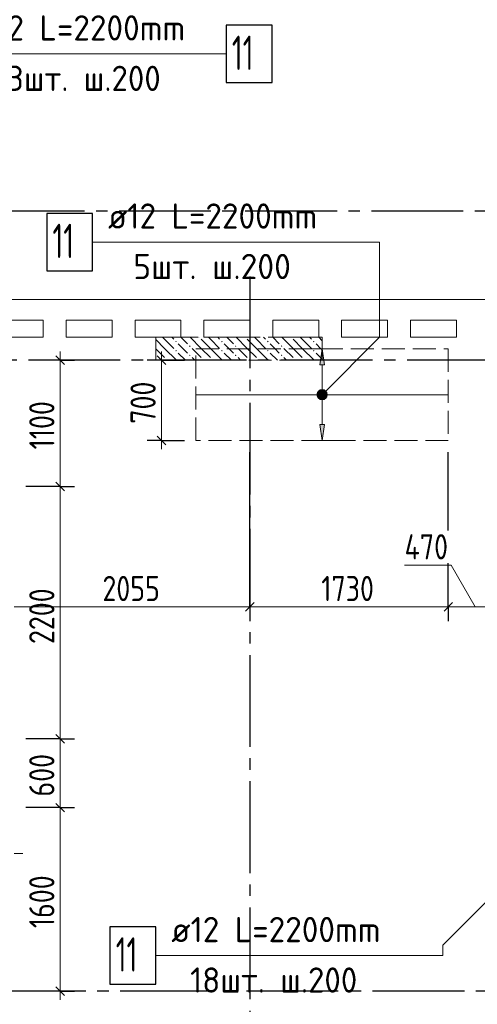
# Model space of a CAD drawing. Header units: millimetres. Extents: x 0 to 61017, y 0 to 42000.
# Tile 16 of 30: x 22934 to 26922, y 28686 to 37269. Entities that reach past the tile are written whole.
import ezdxf

# ---------------------------------------------------------------- set-up
doc = ezdxf.new("R2010")
doc.units = ezdxf.units.MM
doc.linetypes.add('______2', pattern=[270, 200, -70])
doc.linetypes.add('______5', pattern=[1100, 800, -100, 100, -100])
for name, color, linetype, lineweight in [('Standard', 7, 'Continuous', 25), ('ДОП Верх по Х', 7, 'Continuous', 25), ('ЖБ Пилон', 180, 'Continuous', 25), ('Оси', 40, '______5', 18), ('Позиционная метка номер позиции', 7, 'Continuous', 13), ('Примечания', 7, 'Continuous', 25)]:
    doc.layers.add(name, color=color, linetype=linetype, lineweight=lineweight)
doc.layers.add('ЖБ Перекрытие верхний уровень', color=7, linetype='Continuous', lineweight=25, true_color=0xe0e0ff)
doc.styles.add('GOST 2.304-81', font='txt')
doc.styles.add('ISOCPEUR', font='txt')

msp = doc.modelspace()

# ---------------------------------------------------------------- hatches: boundary and pattern name
at = {"layer": 'ДОП Верх по Х', "linetype": 'Continuous', "lineweight": 13, "transparency": 33554687}
for points in [[(25590, 34260), (25570, 34400), (25550, 34260)], [(25532.5, 34000), (25607.5, 34000), (25602.3, 34018.8)], [(25532.5, 34000), (25602.3, 34018.8), (25537.8, 34018.8)], [(25537.8, 33981.3), (25607.5, 34000), (25532.5, 34000)], [(25537.8, 34018.8), (25602.3, 34018.8), (25588.8, 34032.3)], [(25537.8, 34018.8), (25588.8, 34032.3), (25551.2, 34032.3)], [(25537.8, 33981.3), (25602.3, 33981.3), (25607.5, 34000)], [(25551.2, 34032.3), (25588.8, 34032.3), (25570, 34037.5)], [(25551.2, 33967.8), (25602.3, 33981.3), (25537.8, 33981.3)], [(25551.2, 33967.8), (25588.8, 33967.8), (25602.3, 33981.3)], [(25588.8, 33967.8), (25551.2, 33967.8), (25570, 33962.5)]]:
    msp.add_hatch(color=7, dxfattribs=at).paths.add_polyline_path(points)
msp.add_hatch(color=7, dxfattribs=at).paths.add_polyline_path([(25590, 33740), (25570, 33600), (25550, 33740)], flags=16)
at = {"layer": 'ЖБ Пилон', "linetype": 'Continuous', "lineweight": 18, "transparency": 33554687}
for points in [[(24290.5, 34463.1), (24297, 34469.6), (24303.4, 34463.1), (24297, 34456.6)], [(24410.4, 34423.1), (24416.9, 34429.6), (24423.4, 34423.1), (24416.9, 34416.6)], [(24500.3, 34500), (24497, 34496.6), (24493.6, 34500)], [(24690.5, 34463.1), (24697, 34469.6), (24703.4, 34463.1), (24697, 34456.6)], [(24810.4, 34423.1), (24816.9, 34429.6), (24823.4, 34423.1), (24816.9, 34416.6)], [(24900.3, 34500), (24897, 34496.6), (24893.6, 34500)], [(25090.5, 34463.1), (25097, 34469.6), (25103.4, 34463.1), (25097, 34456.6)], [(25210.4, 34423.1), (25216.9, 34429.6), (25223.4, 34423.1), (25216.9, 34416.6)], [(25300.3, 34500), (25297, 34496.6), (25293.6, 34500)], [(25490.5, 34463.1), (25497, 34469.6), (25503.4, 34463.1), (25497, 34456.6)], [(24290.5, 34383.1), (24297, 34389.6), (24303.4, 34383.1), (24297, 34376.6)], [(24410.4, 34343.1), (24416.9, 34349.6), (24423.4, 34343.1), (24416.9, 34336.6)], [(24690.5, 34383.1), (24697, 34389.6), (24703.4, 34383.1), (24697, 34376.6)], [(24810.4, 34343.1), (24816.9, 34349.6), (24823.4, 34343.1), (24816.9, 34336.6)], [(25090.5, 34383.1), (25097, 34389.6), (25103.4, 34383.1), (25097, 34376.6)], [(25210.4, 34343.1), (25216.9, 34349.6), (25223.4, 34343.1), (25216.9, 34336.6)], [(25490.5, 34383.1), (25497, 34389.6), (25503.4, 34383.1), (25497, 34376.6)], [(24130.5, 34303.1), (24137, 34309.6), (24143.5, 34303.1), (24140.3, 34300), (24133.6, 34300)], [(24210.4, 34303.1), (24216.9, 34309.6), (24223.4, 34303.1), (24220.3, 34300), (24213.6, 34300)], [(24530.5, 34303.1), (24537, 34309.6), (24543.5, 34303.1), (24540.3, 34300), (24533.6, 34300)], [(24610.4, 34303.1), (24616.9, 34309.6), (24623.4, 34303.1), (24620.3, 34300), (24613.6, 34300)], [(24930.5, 34303.1), (24937, 34309.6), (24943.5, 34303.1), (24940.3, 34300), (24933.6, 34300)], [(25010.4, 34303.1), (25016.9, 34309.6), (25023.4, 34303.1), (25020.3, 34300), (25013.6, 34300)], [(25330.5, 34303.1), (25337, 34309.6), (25343.5, 34303.1), (25340.3, 34300), (25333.6, 34300)], [(25410.4, 34303.1), (25416.9, 34309.6), (25423.4, 34303.1), (25420.3, 34300), (25413.6, 34300)]]:
    msp.add_hatch(color=7, dxfattribs=at).paths.add_polyline_path(points, flags=16)
at = {"layer": 'Позиционная метка номер позиции', "linetype": 'Continuous', "lineweight": 13, "transparency": 33554687}
for points in [[(25526.7, 34011.5), (25601.8, 33968.2), (25538.2, 34031.8)], [(25526.7, 33988.5), (25581.4, 33956.7), (25526.7, 34011.5)], [(25526.7, 34011.5), (25581.4, 33956.7), (25601.8, 33968.2)], [(25538.2, 34031.8), (25613.3, 33988.5), (25558.5, 34043.3)], [(25538.2, 34031.8), (25601.8, 33968.2), (25613.3, 33988.5)], [(25558.5, 34043.3), (25613.3, 33988.5), (25613.3, 34011.5)], [(25558.5, 34043.3), (25613.3, 34011.5), (25581.4, 34043.3)], [(25581.4, 34043.3), (25613.3, 34011.5), (25601.8, 34031.8)], [(25558.5, 33956.7), (25526.7, 33988.5), (25538.2, 33968.2)], [(25526.7, 33988.5), (25558.5, 33956.7), (25581.4, 33956.7)]]:
    msp.add_hatch(color=7, dxfattribs=at).paths.add_polyline_path(points)

# ---------------------------------------------------------------- linework, layer by layer
at = {"layer": 'Standard', "color": 7, "linetype": 'Continuous', "lineweight": 25, "transparency": 33554687}
for p, q in [((23249.5, 34337.5), (23324.5, 34262.5)), ((24132.5, 34337.5), (24207.5, 34262.5)), ((24132.5, 33637.5), (24207.5, 33562.5)), ((23249.5, 33237.5), (23324.5, 33162.5)), ((24902.5, 32112.5), (24977.5, 32187.5)), ((26632.5, 32112.5), (26707.5, 32187.5)), ((23249.5, 31037.5), (23324.5, 30962.5)), ((23249.5, 30437.5), (23324.5, 30362.5)), ((23249.5, 28837.5), (23324.5, 28762.5))]:
    msp.add_line(p, q, dxfattribs=at)
at = {"layer": 'Standard', "color": 7, "linetype": 'Continuous', "lineweight": 13, "transparency": 33554687}
for p, q in [((23287, 34300), (23287, 34375)), ((24170, 34300), (24170, 34375)), ((24170, 33600), (24170, 33525)), ((23287, 33200), (23287, 31000)), ((26695.2, 32513.7), (26288.6, 32513.7)), ((26905, 32150), (26695.2, 32513.7)), ((22887, 32150), (24940, 32150)), ((24940, 32150), (26670, 32150)), ((26670, 32150), (27140, 32150)), ((23287, 31000), (23287, 30400)), ((23287, 30400), (23287, 28800)), ((22887, 30000), (22962, 30000)), ((23287, 28800), (23287, 28725))]:
    msp.add_line(p, q, dxfattribs=at)
at = {"layer": 'Standard', "color": 251, "linetype": 'Continuous', "lineweight": -3, "true_color": 0x656565, "transparency": 33554687}
for p, q in [((23287, 34300), (23162, 34300)), ((23287, 34300), (23412, 34300)), ((23287, 34300), (23287, 34300)), ((24170, 34300), (24045, 34300)), ((24170, 34300), (24295, 34300)), ((24170, 34300), (24370, 34300)), ((24170, 33600), (24045, 33600)), ((24170, 33600), (24295, 33600)), ((24170, 33600), (24370, 33600)), ((23287, 33200), (23162, 33200)), ((23287, 33200), (23412, 33200)), ((24940, 32150), (24940, 32275)), ((26670, 32150), (26670, 32275)), ((24940, 32150), (24940, 32025)), ((26670, 32150), (26670, 32025)), ((23287, 31000), (23162, 31000)), ((23287, 31000), (23412, 31000)), ((23287, 30400), (23162, 30400)), ((23287, 30400), (23412, 30400)), ((23287, 28800), (23162, 28800)), ((23287, 28800), (23412, 28800)), ((23287, 28800), (23287, 28800))]:
    msp.add_line(p, q, dxfattribs=at)
at = {"layer": 'Standard', "color": 7, "linetype": 'Continuous', "lineweight": 13, "transparency": 33554687}
for points in [[(23287, 34300), (23287, 33422.5), (23287, 33422.5), (23287, 33200)], [(24170, 34300), (24170, 33645.9), (24170, 33645.9), (24170, 33600)]]:
    msp.add_lwpolyline(points, dxfattribs=at)
at = {"layer": 'Standard', "color": 251, "linetype": 'Continuous', "lineweight": -3, "true_color": 0x656565, "transparency": 33554687}
for points in [[(24940, 32150), (24940, 32167), (24940, 32167), (24940, 32167), (24940, 32167), (24940, 32167), (24940, 32167), (24940, 32167), (24940, 32167), (24940, 32304.3), (24940, 32304.3), (24940, 32418.6), (24940, 32418.6), (24940, 32942.8), (24940, 32942.8), (24940, 33500)], [(26670, 32815.6), (26670, 33397.5), (26670, 33397.5), (26670, 33500)], [(23287, 33200), (23270, 33200), (23270, 33200), (23270, 33200), (23270, 33200), (23270, 33200), (23270, 33200), (22987, 33200)], [(26670, 32150), (26670, 32167), (26670, 32167), (26670, 32167), (26670, 32167), (26670, 32167), (26670, 32167), (26670, 32384.8), (26670, 32384.8), (26670, 32530.7)], [(23287, 31000), (23270, 31000), (23270, 31000), (23270, 31000), (23270, 31000), (22987, 31000)], [(23287, 30400), (23270, 30400), (23270, 30400), (22987, 30400)]]:
    msp.add_lwpolyline(points, dxfattribs=at)
at = {"layer": 'ДОП Верх по Х', "color": 7, "linetype": 'Continuous', "lineweight": 13, "transparency": 33554687}
for p, q in [((22533.4, 36970), (24619.4, 36970)), ((23684, 35330), (25770, 35330)), ((24235.3, 29110), (26321.3, 29110))]:
    msp.add_line(p, q, dxfattribs=at)
at = {"layer": 'ДОП Верх по Х', "color": 251, "linetype": 'Continuous', "lineweight": 13, "true_color": 0x494949, "transparency": 33554687}
for p, q in [((25570, 34400), (25470, 34400)), ((25570, 34400), (25550, 34260)), ((25590, 34260), (25570, 34400)), ((25570, 34400), (25670, 34400)), ((25570, 34400), (25570, 34400)), ((25550, 34260), (25590, 34260)), ((25570, 34030), (25570, 34260)), ((25532.5, 34000), (25532.5, 34000)), ((25607.5, 34000), (25607.5, 34000)), ((25570, 33740), (25570, 33970)), ((25570, 33600), (25550, 33740)), ((25550, 33740), (25590, 33740)), ((25590, 33740), (25570, 33600)), ((25570, 33600), (25470, 33600)), ((25570, 33600), (25670, 33600)), ((25570, 33600), (25570, 33600))]:
    msp.add_line(p, q, dxfattribs=at)
at = {"layer": 'ДОП Верх по Х', "color": 7, "linetype": 'Continuous', "lineweight": 18, "transparency": 33554687}
msp.add_line((24476, 34000), (26664, 34000), dxfattribs=at)
at = {"layer": 'ДОП Верх по Х', "color": 7, "linetype": 'Continuous', "lineweight": 25, "transparency": 33554687}
for points in [[(24733.4, 36720), (25133.4, 36720), (25133.4, 37220), (24733.4, 37220), (24733.4, 36720)], [(23170, 35080), (23570, 35080), (23570, 35580), (23170, 35580), (23170, 35080)], [(23721.3, 28860), (24121.3, 28860), (24121.3, 29360), (23721.3, 29360), (23721.3, 28860)]]:
    msp.add_lwpolyline(points, dxfattribs=at)
at = {"layer": 'ДОП Верх по Х', "color": 251, "linetype": 'Continuous', "lineweight": 13, "true_color": 0x494949, "transparency": 33554687}
msp.add_circle((25570, 34000), 37.5, dxfattribs=at)
at = {"layer": 'ЖБ Перекрытие верхний уровень', "color": 7, "linetype": 'Continuous', "lineweight": 18, "transparency": 33554687}
for p, q in [((28240, 34830), (22060, 34830)), ((22740, 34650), (23140, 34650)), ((23140, 34650), (23140, 34500)), ((23340, 34650), (23740, 34650)), ((23340, 34500), (23340, 34650)), ((23740, 34650), (23740, 34500)), ((23940, 34500), (23940, 34650)), ((23940, 34650), (24340, 34650)), ((24340, 34650), (24340, 34500)), ((24540, 34650), (24940, 34650)), ((24540, 34500), (24540, 34650)), ((24940, 34650), (24940, 34500)), ((25140, 34500), (25140, 34650)), ((25140, 34650), (25540, 34650)), ((25540, 34650), (25540, 34500)), ((25740, 34650), (26140, 34650)), ((25740, 34500), (25740, 34650)), ((26140, 34650), (26140, 34500)), ((26340, 34500), (26340, 34650)), ((26340, 34650), (26740, 34650)), ((26740, 34650), (26740, 34500)), ((23140, 34500), (22740, 34500)), ((23740, 34500), (23340, 34500)), ((24340, 34500), (23940, 34500)), ((24940, 34500), (24540, 34500)), ((25540, 34500), (25140, 34500)), ((26140, 34500), (25740, 34500)), ((26740, 34500), (26340, 34500))]:
    msp.add_line(p, q, dxfattribs=at)
at = {"layer": 'ЖБ Пилон', "color": 253, "linetype": '______2', "lineweight": 13, "true_color": 0xa0a0a0, "transparency": 33554687}
for p, q in [((25570, 34500), (24120, 34500)), ((24120, 34500), (24120, 34300)), ((25570, 34300), (25570, 34500)), ((24120, 34300), (25570, 34300))]:
    msp.add_line(p, q, dxfattribs=at)
at = {"layer": 'ЖБ Пилон', "color": 9, "linetype": 'Continuous', "lineweight": 18, "true_color": 0xc7c7c7, "transparency": 33554687}
for p, q in [((24120, 34480.1), (24197, 34403.1)), ((24197, 34483.1), (24180.1, 34500)), ((24197, 34483.1), (24277, 34403.1)), ((24260.1, 34500), (24277, 34483.1)), ((24357, 34403.1), (24316.9, 34443.1)), ((24340.1, 34500), (24397, 34443.1)), ((24516.9, 34403.1), (24420.1, 34500)), ((24516.9, 34483.1), (24597, 34403.1)), ((24597, 34483.1), (24580.1, 34500)), ((24597, 34483.1), (24677, 34403.1)), ((24660.1, 34500), (24677, 34483.1)), ((24757, 34403.1), (24716.9, 34443.1)), ((24740.1, 34500), (24797, 34443.1)), ((24916.9, 34403.1), (24820.1, 34500)), ((24916.9, 34483.1), (24997, 34403.1)), ((24997, 34483.1), (24980.1, 34500)), ((24997, 34483.1), (25077, 34403.1)), ((25060.1, 34500), (25077, 34483.1)), ((25157, 34403.1), (25116.9, 34443.1)), ((25140.1, 34500), (25197, 34443.1)), ((25316.9, 34403.1), (25220.1, 34500)), ((25316.9, 34483.1), (25397, 34403.1)), ((25397, 34483.1), (25380.1, 34500)), ((25397, 34483.1), (25477, 34403.1)), ((25460.1, 34500), (25477, 34483.1)), ((25557, 34403.1), (25516.9, 34443.1)), ((25540.1, 34500), (25570, 34470.1)), ((24120, 34400.1), (24197, 34323.1)), ((24197, 34403.1), (24300.1, 34300)), ((24316.9, 34363.1), (24380.1, 34300)), ((24397, 34363.1), (24357, 34403.1)), ((24437, 34403.1), (24516.9, 34323.1)), ((24516.9, 34403.1), (24597, 34323.1)), ((24597, 34403.1), (24700.1, 34300)), ((24716.9, 34363.1), (24780.1, 34300)), ((24797, 34363.1), (24757, 34403.1)), ((24837, 34403.1), (24916.9, 34323.1)), ((24916.9, 34403.1), (24997, 34323.1)), ((24997, 34403.1), (25100.1, 34300)), ((25116.9, 34363.1), (25180.1, 34300)), ((25197, 34363.1), (25157, 34403.1)), ((25237, 34403.1), (25316.9, 34323.1)), ((25316.9, 34403.1), (25397, 34323.1)), ((25397, 34403.1), (25500.1, 34300)), ((25516.9, 34363.1), (25570, 34310.1)), ((25570, 34390.1), (25557, 34403.1)), ((24437, 34323.1), (24460.1, 34300)), ((24837, 34323.1), (24860.1, 34300)), ((25237, 34323.1), (25260.1, 34300))]:
    msp.add_line(p, q, dxfattribs=at)
at = {"layer": 'Оси', "color": 8, "linetype": '______5', "lineweight": -3, "transparency": 33554687}
for p, q in [((43300, 35600), (3600, 35600)), ((24940, 35030), (24940, 15970)), ((50210, 34300), (3600, 34300)), ((50210, 34300), (3600, 34300)), ((49910, 28800), (3600, 28800))]:
    msp.add_line(p, q, dxfattribs=at)
at = {"layer": 'Позиционная метка номер позиции', "color": 7, "linetype": 'Continuous', "lineweight": 13, "transparency": 33554687}
for p, q in [((25538.2, 34031.8), (25538.2, 34031.8)), ((25601.8, 34031.8), (25601.8, 34031.8)), ((25538.2, 33968.2), (25538.2, 33968.2)), ((25601.8, 33968.2), (25601.8, 33968.2))]:
    msp.add_line(p, q, dxfattribs=at)
for points in [[(19637, 36000), (19967, 36330), (19967, 36970), (24733.4, 36970)], [(25570, 34000), (26070, 34500), (26070, 35330), (23570, 35330)], [(27421.3, 30000), (26621.3, 29200), (26621.3, 29110), (24121.3, 29110)]]:
    msp.add_lwpolyline(points, dxfattribs=at)
msp.add_circle((25570, 34000), 45, dxfattribs=at)
at = {"layer": 'Примечания', "color": 7, "linetype": '______2', "lineweight": 18, "transparency": 33554687}
for p, q in [((24470, 34400), (26670, 34400)), ((24470, 33600), (24470, 34400)), ((26670, 34400), (26670, 33600)), ((26670, 33600), (24470, 33600))]:
    msp.add_line(p, q, dxfattribs=at)

# ---------------------------------------------------------------- texts
at = {"layer": 'Standard', "color": 7, "linetype": 'Continuous', "lineweight": 25, "transparency": 33554687, "char_height": 220, "attachment_point": 7, "rotation": 90, "style": 'GOST 2.304-81'}
for s, insert, width in [('1100', (23237, 33523.2), 578.854), ('700', (24120, 33746.7), 531.973), ('2200', (23237, 31826.3), 672.628), ('600', (23237, 30496.7), 531.96), ('1600', (23237, 29349.8), 625.735)]:
    msp.add_mtext(s, dxfattribs=dict(at, insert=insert, width=width))
at = {"layer": 'Standard', "color": 7, "linetype": 'Continuous', "lineweight": 25, "transparency": 33554687, "char_height": 220, "attachment_point": 7, "style": 'GOST 2.304-81'}
for s, insert, width in [('470', (26288.6, 32563.7), 531.967), ('2055', (23655.5, 32200), 641.47), ('1730', (25562.6, 32200), 610.159)]:
    msp.add_mtext(s, dxfattribs=dict(at, insert=insert, width=width))
at = {"layer": 'ДОП Верх по Х', "color": 7, "linetype": 'Continuous', "lineweight": 13, "transparency": 33554687, "attachment_point": 7, "style": 'ISOCPEUR'}
for s, insert, char_height, width in [('\\W0.96;ø12 L=2200mm ', (22553.4, 37087.3), 220, 2150.516), ('\\W0.63;11', (24783.4, 36830), 300, 393.75), ('\\W0.95;13шт. ш.200 ', (22718.4, 36647.3), 220, 1819.9), ('\\W0.96;ø12 L=2200mm ', (23704, 35447.3), 220, 2150.523), ('\\W0.63;11', (23220, 35190), 300, 393.75), ('\\W0.97;5шт. ш.200 ', (23924, 35007.3), 220, 1712.331), ('\\W0.96;ø12 L=2200mm ', (24255.3, 29227.3), 220, 2150.516), ('\\W0.63;11', (23771.3, 28970), 300, 393.75), ('\\W0.95;18шт. ш.200 ', (24420.3, 28787.3), 220, 1819.9)]:
    msp.add_mtext(s, dxfattribs=dict(at, insert=insert, char_height=char_height, width=width))

doc.saveas('drawing.dxf')
